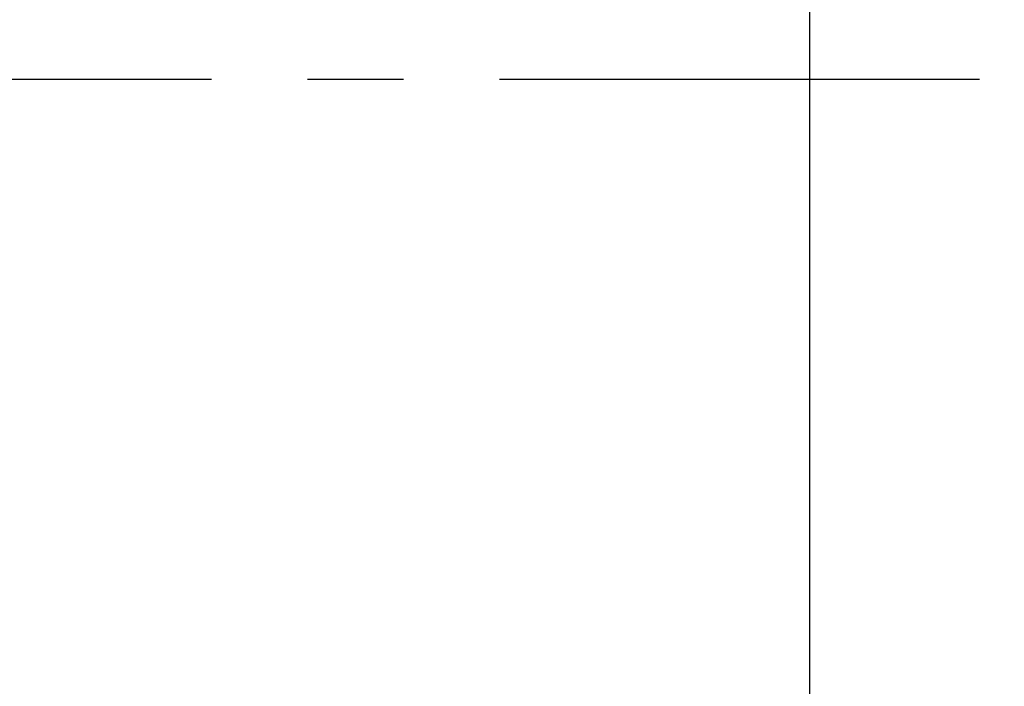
# Model space of a CAD drawing. Extents: x -167 to 168, y 66 to 155.
# Tile 59 of 61: x 148.9 to 161.72, y 90.84 to 99.52. Entities that reach past the tile are written whole.
import ezdxf

# ---------------------------------------------------------------- set-up
doc = ezdxf.new("R2010")
doc.units = 0
doc.header["$MEASUREMENT"] = 0
doc.linetypes.add('CENTER', pattern=[2, 1.25, -0.25, 0.25, -0.25])
for name, color, linetype in [('CL', 1, 'CENTER'), ('DIM', 4, 'CONTINUOUS'), ('OUT', 3, 'CONTINUOUS')]:
    doc.layers.add(name, color=color, linetype=linetype)
doc.styles.add('DIM-7', font='SIMPLEX.shx', dxfattribs={"width": 0.7, "bigfont": 'chineset.shx'})
doc.dimstyles.new('CNS', dxfattribs={"dimtxt": 3.5, "dimasz": 2.5, "dimexe": 1, "dimexo": 1.5, "dimgap": 0.09, "dimtad": 0, "dimdsep": 46, "dimtxsty": 'DIM-7', "dimcen": 0.09, "dimclrd": 1, "dimclre": 1, "dimclrt": 4, "dimadec": 0, "dimazin": 0, "dimtfac": 1, "dimtix": 1, "dimtmove": 2, "dimatfit": 3, "dimfxl": 1, "dimtvp": 0.971429, "dimtolj": 1, "dimarcsym": 0})

# ---------------------------------------------------------------- blocks, each defined once
blk = doc.blocks.new('*D4')
at = {"layer": 'DIM', "color": 7, "lineweight": -2, "transparency": 16777216}
for p, q in [((158.881, 114.998), (168.27, 114.998)), ((167.47, 112.998), (167.47, 84.498)), ((158.881, 82.498), (168.27, 82.498))]:
    blk.add_line(p, q, dxfattribs=at)
at = {"layer": 'DIM', "color": 7, "transparency": 16777216}
for points in [[(167.136, 112.998), (167.803, 112.998), (167.47, 114.998)], [(167.136, 84.498), (167.803, 84.498), (167.47, 82.498)]]:
    blk.add_solid(points, dxfattribs=at)
at = {"layer": 'DIM', "color": 7, "transparency": 16777216, "insert": (164.71, 98.748), "char_height": 2.8, "attachment_point": 5, "rotation": 90, "style": 'DIM-7'}
blk.add_mtext('\\A1;%%c32.5{\\H1.680000;\\S-0.01^ -0.1;}', dxfattribs=at)

msp = doc.modelspace()

# ---------------------------------------------------------------- linework, layer by layer
at = {"layer": 'CL', "color": 7, "ltscale": 5}
msp.add_line((115.145, 98.748), (161.624, 98.748), dxfattribs=at)
at = {"layer": 'OUT', "color": 7, "ltscale": 5}
msp.add_line((159.181, 113.998), (159.181, 83.498), dxfattribs=at)

# ---------------------------------------------------------------- dimensions: what is measured, and where the dimension line sits
at = {"layer": 'DIM', "color": 7}
dim = msp.add_linear_dim(base=(167.47, 82.498), p1=(157.681, 114.998), p2=(157.681, 82.498), angle=90, text='%%c<>', dimstyle='CNS', override={"dimscale": 0.8, "dimgap": 1, "dimtad": 1, "dimclrd": 7, "dimclre": 7, "dimclrt": 7, "dimtol": 1, "dimtp": -0.01, "dimtm": 0.1, "dimtfac": 0.6, "dimtmove": 1}, dxfattribs=at)
dim.commit()
dim.dimension.update_dxf_attribs({"geometry": '*D4', "text_midpoint": (164.71, 98.748)})

doc.saveas('drawing.dxf')
